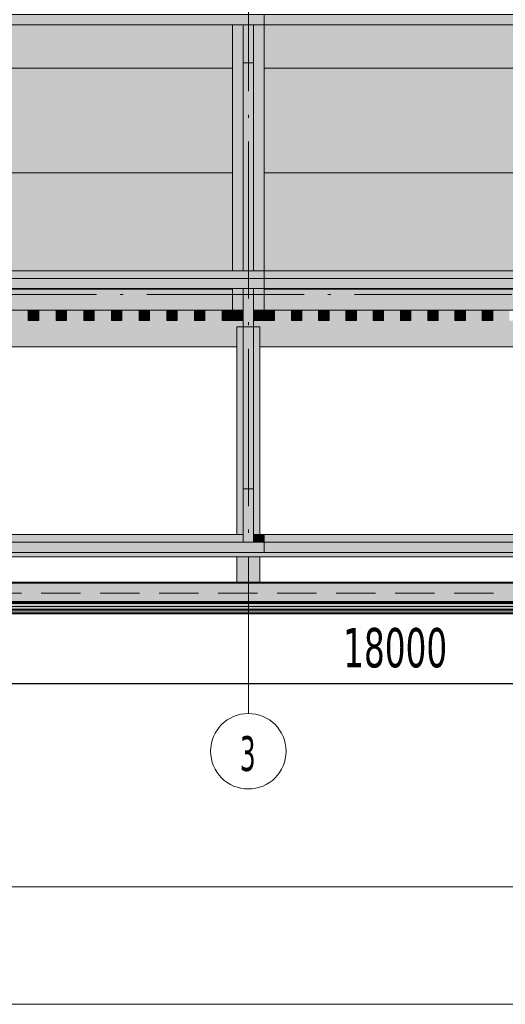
# Model space of a CAD drawing. Header units: millimetres. Extents: x 0 to 1517, y -116 to 725.
# Tile 103 of 256: x 1072 to 1103, y -116 to -53. Entities that reach past the tile are written whole.
import ezdxf

# ---------------------------------------------------------------- set-up
doc = ezdxf.new("R2010")
doc.units = ezdxf.units.MM
doc.linetypes.add('CADWORK_12', pattern=[3.75, 2.5, -1.25])
doc.linetypes.add('CADWORK_5', pattern=[13.2, 10, -1.5, 0.2, -1.5])
doc.layers.add('Ech.1_1', color=7, linetype='Continuous')
doc.layers.add('Ech.1_75', color=7, linetype='Continuous')
doc.styles.add('tahoma-', font='txt', dxfattribs={"height": 1})
doc.styles.add('tahoma-z-r', font='txt', dxfattribs={"width": 0.704918})
doc.dimstyles.new('ISO-25', dxfattribs={"dimtxt": 2.5, "dimasz": 2.5, "dimexe": 1.25, "dimexo": 0.625, "dimtad": 1, "dimtxsty": 'Standard', "dimcen": 2.5, "dimadec": 0, "dimazin": 0, "dimtfac": 1, "dimtmove": 0, "dimatfit": 3, "dimfxl": 1, "dimarcsym": 0})

# ---------------------------------------------------------------- blocks, each defined once
blk = doc.blocks.new('cw-dimension-symbol2')
at = {"color": 0, "linetype": 'Continuous', "lineweight": -2}
for p, q in [((-1, 0), (1, 0)), ((-0.5, -0.5), (0.5, 0.5))]:
    blk.add_line(p, q, dxfattribs=at)
blk = doc.blocks.new('*D205')
at = {"layer": 'Defpoints', "color": 0}
for p in [(975.698, -93.095), (1215.698, -93.095), (1215.698, -95.095)]:
    blk.add_point(p, dxfattribs=at)
at = {"layer": 'Ech.1_75', "color": 0, "linetype": 'Continuous', "lineweight": -2}
for p, q in [((975.698, -93.095), (975.698, -95.695)), ((1215.698, -93.095), (1215.698, -95.695)), ((976.298, -95.095), (1215.098, -95.095))]:
    blk.add_line(p, q, dxfattribs=at)
at = {"layer": 'Ech.1_75', "color": 0, "lineweight": -2, "xscale": 0.6000000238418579, "yscale": 0.6000000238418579, "zscale": 0.6000000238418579, "rotation": 180}
blk.add_blockref('cw-dimension-symbol2', (975.698, -95.095), dxfattribs=at)
at = {"layer": 'Ech.1_75', "color": 0, "lineweight": -2, "xscale": 0.6000000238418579, "yscale": 0.6000000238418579, "zscale": 0.6000000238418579}
blk.add_blockref('cw-dimension-symbol2', (1215.698, -95.095), dxfattribs=at)
at = {"layer": 'Ech.1_75', "color": 7, "linetype": 'Continuous', "lineweight": 5, "insert": (1095.698, -92.845), "char_height": 2.5, "attachment_point": 5, "style": 'tahoma-z-r'}
blk.add_mtext('18000', dxfattribs=at)

msp = doc.modelspace()

# ---------------------------------------------------------------- hatches: boundary and pattern name
at = {"layer": 'Ech.1_75', "linetype": 'Continuous', "lineweight": 5, "true_color": 0xe0d1b3, "transparency": 33554687}
for points in [[(1087.364, -52.544), (976.364, -52.544), (976.364, -53.191), (1087.364, -53.191), (1087.364, -52.544)], [(1215.031, -52.544), (1087.364, -52.544), (1087.364, -53.191), (1215.031, -53.191), (1215.031, -52.544)], [(1087.364, -68.843), (976.364, -68.843), (976.364, -69.328), (1087.364, -69.328), (1087.364, -68.843)], [(1215.031, -68.843), (1087.364, -68.843), (1087.364, -69.328), (1215.031, -69.328), (1215.031, -68.843)], [(1087.364, -69.328), (976.364, -69.328), (976.364, -69.974), (1087.364, -69.974), (1087.364, -69.328)], [(1215.031, -69.328), (1087.364, -69.328), (1087.364, -69.974), (1215.031, -69.974), (1215.031, -69.328)], [(1085.364, -70.012), (1040.698, -70.012), (1040.698, -71.345), (1085.364, -71.345), (1085.364, -70.012)], [(1087.364, -71.345), (1122.698, -71.345), (1122.698, -70.012), (1087.364, -70.012), (1087.364, -71.345)], [(1086.031, -85.626), (1040.031, -85.626), (1040.031, -86.111), (1086.031, -86.111), (1086.031, -85.626)], [(1087.364, -85.626), (1086.698, -85.626), (1086.698, -86.111), (1087.364, -86.111), (1087.364, -85.626)], [(1198.031, -85.626), (1087.364, -85.626), (1087.364, -86.111), (1198.031, -86.111), (1198.031, -85.626)], [(1087.364, -86.111), (976.364, -86.111), (976.364, -86.758), (1087.364, -86.758), (1087.364, -86.111)], [(1215.031, -86.111), (1087.364, -86.111), (1087.364, -86.758), (1215.031, -86.758), (1215.031, -86.111)]]:
    msp.add_hatch(color=254, dxfattribs=at).paths.add_polyline_path(points)
at = {"layer": 'Ech.1_75', "linetype": 'Continuous', "lineweight": 5, "true_color": 0xf3f3f3, "transparency": 33554687}
for points in [[(1040.698, -55.945), (1085.364, -55.945), (1085.364, -53.191), (1040.698, -53.191), (1040.698, -55.945)], [(1087.364, -55.945), (1122.698, -55.945), (1122.698, -53.191), (1087.364, -53.191), (1087.364, -55.945)], [(1040.698, -62.612), (1085.364, -62.612), (1085.364, -55.945), (1040.698, -55.945), (1040.698, -62.612)], [(1087.364, -62.612), (1122.698, -62.612), (1122.698, -55.945), (1087.364, -55.945), (1087.364, -62.612)], [(1085.364, -62.612), (1040.698, -62.612), (1040.698, -68.843), (1085.364, -68.843), (1085.364, -62.612)], [(1122.698, -62.612), (1087.364, -62.612), (1087.364, -68.843), (1122.698, -68.843), (1122.698, -62.612)], [(1040.698, -70.012), (1085.364, -70.012), (1085.364, -69.974), (1040.698, -69.974), (1040.698, -70.012)], [(1087.364, -70.012), (1122.698, -70.012), (1122.698, -69.974), (1087.364, -69.974), (1087.364, -70.012)], [(1084.698, -71.345), (1083.604, -71.345), (1083.604, -72.012), (1082.938, -72.012), (1082.938, -71.345), (1081.844, -71.345), (1081.844, -72.012), (1081.178, -72.012), (1081.178, -71.345), (1080.084, -71.345), (1080.084, -72.012), (1079.418, -72.012), (1079.418, -71.345), (1078.324, -71.345), (1078.324, -72.012), (1077.658, -72.012), (1077.658, -71.345), (1076.564, -71.345), (1076.564, -72.012), (1075.898, -72.012), (1075.898, -71.345), (1074.804, -71.345), (1074.804, -72.012), (1074.138, -72.012), (1074.138, -71.345), (1073.044, -71.345), (1073.044, -72.012), (1072.378, -72.012), (1072.378, -71.345), (1071.284, -71.345), (1071.284, -72.012), (1070.618, -72.012), (1070.618, -71.345), (1069.524, -71.345), (1069.524, -72.012), (1068.858, -72.012), (1068.858, -71.345), (1067.764, -71.345), (1067.764, -72.012), (1067.098, -72.012), (1067.098, -71.345), (1066.004, -71.345), (1066.004, -72.012), (1065.338, -72.012), (1065.338, -71.345), (1064.244, -71.345), (1064.244, -72.012), (1063.578, -72.012), (1063.578, -71.345), (1062.484, -71.345), (1062.484, -72.012), (1061.818, -72.012), (1061.818, -71.345), (1060.724, -71.345), (1060.724, -72.012), (1060.058, -72.012), (1060.058, -71.345), (1058.964, -71.345), (1058.964, -72.012), (1058.298, -72.012), (1058.298, -71.345), (1057.204, -71.345), (1057.204, -72.012), (1056.538, -72.012), (1056.538, -71.345), (1055.444, -71.345), (1055.444, -72.012), (1054.778, -72.012), (1054.778, -71.345), (1053.684, -71.345), (1053.684, -72.012), (1053.018, -72.012), (1053.018, -71.345), (1051.924, -71.345), (1051.924, -72.012), (1051.258, -72.012), (1051.258, -71.345), (1050.164, -71.345), (1050.164, -72.012), (1049.498, -72.012), (1049.498, -71.345), (1048.404, -71.345), (1048.404, -72.012), (1047.738, -72.012), (1047.738, -71.345), (1046.644, -71.345), (1046.644, -72.012), (1045.978, -72.012), (1045.978, -71.345), (1044.884, -71.345), (1044.884, -72.012), (1044.218, -72.012), (1044.218, -71.345), (1043.124, -71.345), (1043.124, -72.012), (1042.458, -72.012), (1042.458, -71.345), (1041.364, -71.345), (1041.364, -72.012), (1040.031, -72.012), (1040.031, -73.678), (1085.631, -73.678), (1085.631, -72.412), (1086.031, -72.412), (1086.031, -72.012), (1084.698, -72.012), (1084.698, -71.345)], [(1085.364, -72.012), (1086.031, -72.012), (1086.031, -71.345), (1085.364, -71.345), (1085.364, -72.012)], [(1123.364, -72.012), (1122.031, -72.012), (1122.031, -71.345), (1120.964, -71.345), (1120.964, -72.012), (1120.298, -72.012), (1120.298, -71.345), (1119.231, -71.345), (1119.231, -72.012), (1118.564, -72.012), (1118.564, -71.345), (1117.498, -71.345), (1117.498, -72.012), (1116.831, -72.012), (1116.831, -71.345), (1115.764, -71.345), (1115.764, -72.012), (1115.098, -72.012), (1115.098, -71.345), (1114.031, -71.345), (1114.031, -72.012), (1113.364, -72.012), (1113.364, -71.345), (1112.298, -71.345), (1112.298, -72.012), (1111.631, -72.012), (1111.631, -71.345), (1110.564, -71.345), (1110.564, -72.012), (1109.898, -72.012), (1109.898, -71.345), (1108.831, -71.345), (1108.831, -72.012), (1108.164, -72.012), (1108.164, -71.345), (1107.098, -71.345), (1107.098, -72.012), (1106.431, -72.012), (1106.431, -71.345), (1105.364, -71.345), (1105.364, -72.012), (1104.698, -72.012), (1104.698, -71.345), (1103.631, -71.345), (1103.631, -72.012), (1102.964, -72.012), (1102.964, -71.345), (1101.898, -71.345), (1101.898, -72.012), (1101.231, -72.012), (1101.231, -71.345), (1100.164, -71.345), (1100.164, -72.012), (1099.498, -72.012), (1099.498, -71.345), (1098.431, -71.345), (1098.431, -72.012), (1097.764, -72.012), (1097.764, -71.345), (1096.698, -71.345), (1096.698, -72.012), (1096.031, -72.012), (1096.031, -71.345), (1094.964, -71.345), (1094.964, -72.012), (1094.298, -72.012), (1094.298, -71.345), (1093.231, -71.345), (1093.231, -72.012), (1092.564, -72.012), (1092.564, -71.345), (1091.498, -71.345), (1091.498, -72.012), (1090.831, -72.012), (1090.831, -71.345), (1089.764, -71.345), (1089.764, -72.012), (1089.098, -72.012), (1089.098, -71.345), (1088.031, -71.345), (1088.031, -72.012), (1086.698, -72.012), (1086.698, -72.412), (1087.098, -72.412), (1087.098, -73.678), (1123.364, -73.678), (1123.364, -72.012)], [(1086.698, -72.012), (1087.364, -72.012), (1087.364, -71.345), (1086.698, -71.345), (1086.698, -72.012)]]:
    msp.add_hatch(color=7, dxfattribs=at).paths.add_polyline_path(points)
at = {"layer": 'Ech.1_75', "linetype": 'Continuous', "lineweight": 5, "true_color": 0xd4c4b3, "transparency": 33554687}
for points in [[(1086.031, -53.191), (1085.364, -53.191), (1085.364, -68.843), (1086.031, -68.843), (1086.031, -53.191)], [(1086.698, -68.843), (1087.364, -68.843), (1087.364, -53.191), (1086.698, -53.191), (1086.698, -68.843)], [(1086.031, -68.843), (1086.698, -68.843), (1086.698, -55.616), (1086.031, -55.616), (1086.031, -68.843)], [(1086.031, -82.716), (1086.698, -82.716), (1086.698, -72.4), (1086.031, -72.4), (1086.031, -82.716)]]:
    msp.add_hatch(color=9, dxfattribs=at).paths.add_polyline_path(points)
at = {"layer": 'Ech.1_75', "linetype": 'Continuous', "lineweight": 5, "true_color": 0xf7d1b3, "transparency": 33554687}
for points in [[(1086.698, -53.191), (1086.031, -53.191), (1086.031, -55.616), (1086.698, -55.616), (1086.698, -53.191)], [(1086.698, -69.974), (1086.031, -69.974), (1086.031, -72.4), (1086.698, -72.4), (1086.698, -69.974)], [(1086.698, -82.716), (1086.031, -82.716), (1086.031, -86.111), (1086.698, -86.111), (1086.698, -82.716)]]:
    msp.add_hatch(color=254, dxfattribs=at).paths.add_polyline_path(points)
at = {"layer": 'Ech.1_75', "linetype": 'Continuous', "lineweight": 5, "true_color": 0xe0c8b3, "transparency": 33554687}
for points in [[(1086.031, -69.974), (1085.364, -69.974), (1085.364, -71.345), (1086.031, -71.345), (1086.031, -69.974)], [(1086.698, -71.345), (1087.364, -71.345), (1087.364, -69.974), (1086.698, -69.974), (1086.698, -71.345)]]:
    msp.add_hatch(color=9, dxfattribs=at).paths.add_polyline_path(points)
at = {"layer": 'Ech.1_75', "linetype": 'Continuous', "lineweight": 5, "true_color": 0xeaddd7, "transparency": 33554687}
for points in [[(1072.378, -72.012), (1073.044, -72.012), (1073.044, -71.345), (1072.378, -71.345), (1072.378, -72.012)], [(1074.138, -72.012), (1074.804, -72.012), (1074.804, -71.345), (1074.138, -71.345), (1074.138, -72.012)], [(1075.898, -72.012), (1076.564, -72.012), (1076.564, -71.345), (1075.898, -71.345), (1075.898, -72.012)], [(1077.658, -72.012), (1078.324, -72.012), (1078.324, -71.345), (1077.658, -71.345), (1077.658, -72.012)], [(1079.418, -72.012), (1080.084, -72.012), (1080.084, -71.345), (1079.418, -71.345), (1079.418, -72.012)], [(1081.178, -72.012), (1081.844, -72.012), (1081.844, -71.345), (1081.178, -71.345), (1081.178, -72.012)], [(1082.938, -72.012), (1083.604, -72.012), (1083.604, -71.345), (1082.938, -71.345), (1082.938, -72.012)], [(1084.698, -72.012), (1085.364, -72.012), (1085.364, -71.345), (1084.698, -71.345), (1084.698, -72.012)], [(1087.364, -72.012), (1088.031, -72.012), (1088.031, -71.345), (1087.364, -71.345), (1087.364, -72.012)], [(1089.098, -72.012), (1089.764, -72.012), (1089.764, -71.345), (1089.098, -71.345), (1089.098, -72.012)], [(1090.831, -72.012), (1091.498, -72.012), (1091.498, -71.345), (1090.831, -71.345), (1090.831, -72.012)], [(1092.564, -72.012), (1093.231, -72.012), (1093.231, -71.345), (1092.564, -71.345), (1092.564, -72.012)], [(1094.298, -72.012), (1094.964, -72.012), (1094.964, -71.345), (1094.298, -71.345), (1094.298, -72.012)], [(1096.031, -72.012), (1096.698, -72.012), (1096.698, -71.345), (1096.031, -71.345), (1096.031, -72.012)], [(1097.764, -72.012), (1098.431, -72.012), (1098.431, -71.345), (1097.764, -71.345), (1097.764, -72.012)], [(1099.498, -72.012), (1100.164, -72.012), (1100.164, -71.345), (1099.498, -71.345), (1099.498, -72.012)], [(1101.231, -72.012), (1101.898, -72.012), (1101.898, -71.345), (1101.231, -71.345), (1101.231, -72.012)]]:
    msp.add_hatch(color=254, dxfattribs=at).paths.add_polyline_path(points)
at = {"layer": 'Ech.1_75', "linetype": 'Continuous', "lineweight": 5, "true_color": 0xd7d7ea, "transparency": 33554687}
for points in [[(1085.631, -85.626), (1086.031, -85.626), (1086.031, -72.412), (1085.631, -72.412), (1085.631, -85.626)], [(1086.698, -85.626), (1087.098, -85.626), (1087.098, -72.412), (1086.698, -72.412), (1086.698, -85.626)], [(1085.631, -88.652), (1087.098, -88.652), (1087.098, -87.042), (1085.631, -87.042), (1085.631, -88.652)], [(1215.698, -88.652), (975.698, -88.652), (975.698, -88.665), (1215.698, -88.665), (1215.698, -88.652)], [(1215.698, -88.665), (975.698, -88.665), (975.698, -88.718), (1215.698, -88.718), (1215.698, -88.665)], [(1215.698, -88.718), (975.698, -88.718), (975.698, -89.892), (1215.698, -89.892), (1215.698, -88.718)], [(1215.698, -89.892), (975.698, -89.892), (975.698, -89.945), (1215.698, -89.945), (1215.698, -89.892)], [(1215.698, -89.945), (975.698, -89.945), (975.698, -90.01), (1215.698, -90.01), (1215.698, -89.945)], [(1215.698, -90.01), (975.698, -90.01), (975.698, -90.208), (1215.698, -90.208), (1215.698, -90.01)], [(1215.698, -90.208), (975.698, -90.208), (975.698, -90.38), (1215.698, -90.38), (1215.698, -90.208)], [(1215.698, -90.38), (975.698, -90.38), (975.698, -90.403), (1215.698, -90.402), (1215.698, -90.38)], [(1215.698, -90.402), (975.698, -90.403), (975.698, -90.469), (1215.698, -90.469), (1215.698, -90.402)], [(1215.698, -90.469), (975.698, -90.469), (975.698, -90.612), (1215.698, -90.612), (1215.698, -90.469)], [(1215.698, -90.612), (975.698, -90.612), (975.698, -90.678), (1215.698, -90.678), (1215.698, -90.612)]]:
    msp.add_hatch(color=254, dxfattribs=at).paths.add_polyline_path(points)
at = {"layer": 'Ech.1_75', "linetype": 'Continuous', "lineweight": 5, "true_color": 0xf7e0b3, "transparency": 33554687}
msp.add_hatch(color=254, dxfattribs=at).paths.add_polyline_path([(976.071, -87.042), (1215.324, -87.042), (1215.031, -86.758), (976.364, -86.758), (976.071, -87.042)])

# ---------------------------------------------------------------- linework, layer by layer
at = {"layer": 'Ech.1_1', "color": 7, "linetype": 'Continuous', "lineweight": 5}
msp.add_lwpolyline([(327.72, -115.512), (1516.72, -115.512), (1516.72, 725.488), (327.72, 725.488), (327.72, -115.512)], close=True, dxfattribs=at)
at = {"layer": 'Ech.1_75', "color": 7, "linetype": 'Continuous', "lineweight": 5}
for points in [[(1249.188, -108.036), (1249.188, 239.316), (954.549, 239.316), (954.549, -108.036), (1249.188, -108.036)], [(1087.364, -52.544), (976.364, -52.544), (976.364, -53.191), (1087.364, -53.191), (1087.364, -52.544)], [(1215.031, -52.544), (1087.364, -52.544), (1087.364, -53.191), (1215.031, -53.191), (1215.031, -52.544)], [(1040.698, -55.945), (1085.364, -55.945), (1085.364, -53.191), (1040.698, -53.191), (1040.698, -55.945)], [(1086.031, -53.191), (1085.364, -53.191), (1085.364, -68.843), (1086.031, -68.843), (1086.031, -53.191)], [(1086.698, -53.191), (1086.031, -53.191), (1086.031, -55.616), (1086.698, -55.616), (1086.698, -53.191)], [(1086.698, -68.843), (1087.364, -68.843), (1087.364, -53.191), (1086.698, -53.191), (1086.698, -68.843)], [(1087.364, -55.945), (1122.698, -55.945), (1122.698, -53.191), (1087.364, -53.191), (1087.364, -55.945)], [(1086.031, -68.843), (1086.698, -68.843), (1086.698, -55.616), (1086.031, -55.616), (1086.031, -68.843)], [(1040.698, -62.612), (1085.364, -62.612), (1085.364, -55.945), (1040.698, -55.945), (1040.698, -62.612)], [(1087.364, -62.612), (1122.698, -62.612), (1122.698, -55.945), (1087.364, -55.945), (1087.364, -62.612)], [(1085.364, -62.612), (1040.698, -62.612), (1040.698, -68.843), (1085.364, -68.843), (1085.364, -62.612)], [(1122.698, -62.612), (1087.364, -62.612), (1087.364, -68.843), (1122.698, -68.843), (1122.698, -62.612)], [(1087.364, -68.843), (976.364, -68.843), (976.364, -69.328), (1087.364, -69.328), (1087.364, -68.843)], [(1215.031, -68.843), (1087.364, -68.843), (1087.364, -69.328), (1215.031, -69.328), (1215.031, -68.843)], [(1087.364, -69.328), (976.364, -69.328), (976.364, -69.974), (1087.364, -69.974), (1087.364, -69.328)], [(1215.031, -69.328), (1087.364, -69.328), (1087.364, -69.974), (1215.031, -69.974), (1215.031, -69.328)], [(1040.698, -70.012), (1085.364, -70.012), (1085.364, -69.974), (1040.698, -69.974), (1040.698, -70.012)], [(1085.364, -70.012), (1040.698, -70.012), (1040.698, -71.345), (1085.364, -71.345), (1085.364, -70.012)], [(1086.031, -69.974), (1085.364, -69.974), (1085.364, -71.345), (1086.031, -71.345), (1086.031, -69.974)], [(1086.698, -69.974), (1086.031, -69.974), (1086.031, -72.4), (1086.698, -72.4), (1086.698, -69.974)], [(1086.698, -71.345), (1087.364, -71.345), (1087.364, -69.974), (1086.698, -69.974), (1086.698, -71.345)], [(1087.364, -70.012), (1122.698, -70.012), (1122.698, -69.974), (1087.364, -69.974), (1087.364, -70.012)], [(1087.364, -71.345), (1122.698, -71.345), (1122.698, -70.012), (1087.364, -70.012), (1087.364, -71.345)], [(1072.378, -72.012), (1073.044, -72.012), (1073.044, -71.345), (1072.378, -71.345), (1072.378, -72.012)], [(1074.138, -72.012), (1074.804, -72.012), (1074.804, -71.345), (1074.138, -71.345), (1074.138, -72.012)], [(1075.898, -72.012), (1076.564, -72.012), (1076.564, -71.345), (1075.898, -71.345), (1075.898, -72.012)], [(1077.658, -72.012), (1078.324, -72.012), (1078.324, -71.345), (1077.658, -71.345), (1077.658, -72.012)], [(1079.418, -72.012), (1080.084, -72.012), (1080.084, -71.345), (1079.418, -71.345), (1079.418, -72.012)], [(1081.178, -72.012), (1081.844, -72.012), (1081.844, -71.345), (1081.178, -71.345), (1081.178, -72.012)], [(1082.938, -72.012), (1083.604, -72.012), (1083.604, -71.345), (1082.938, -71.345), (1082.938, -72.012)], [(1084.698, -72.012), (1085.364, -72.012), (1085.364, -71.345), (1084.698, -71.345), (1084.698, -72.012)], [(1085.364, -72.012), (1086.031, -72.012), (1086.031, -71.345), (1085.364, -71.345), (1085.364, -72.012)], [(1086.698, -72.012), (1087.364, -72.012), (1087.364, -71.345), (1086.698, -71.345), (1086.698, -72.012)], [(1087.364, -72.012), (1088.031, -72.012), (1088.031, -71.345), (1087.364, -71.345), (1087.364, -72.012)], [(1089.098, -72.012), (1089.764, -72.012), (1089.764, -71.345), (1089.098, -71.345), (1089.098, -72.012)], [(1090.831, -72.012), (1091.498, -72.012), (1091.498, -71.345), (1090.831, -71.345), (1090.831, -72.012)], [(1092.564, -72.012), (1093.231, -72.012), (1093.231, -71.345), (1092.564, -71.345), (1092.564, -72.012)], [(1094.298, -72.012), (1094.964, -72.012), (1094.964, -71.345), (1094.298, -71.345), (1094.298, -72.012)], [(1096.031, -72.012), (1096.698, -72.012), (1096.698, -71.345), (1096.031, -71.345), (1096.031, -72.012)], [(1097.764, -72.012), (1098.431, -72.012), (1098.431, -71.345), (1097.764, -71.345), (1097.764, -72.012)], [(1099.498, -72.012), (1100.164, -72.012), (1100.164, -71.345), (1099.498, -71.345), (1099.498, -72.012)], [(1101.231, -72.012), (1101.898, -72.012), (1101.898, -71.345), (1101.231, -71.345), (1101.231, -72.012)], [(1085.631, -85.626), (1086.031, -85.626), (1086.031, -72.412), (1085.631, -72.412), (1085.631, -85.626)], [(1086.031, -82.716), (1086.698, -82.716), (1086.698, -72.4), (1086.031, -72.4), (1086.031, -82.716)], [(1086.698, -85.626), (1087.098, -85.626), (1087.098, -72.412), (1086.698, -72.412), (1086.698, -85.626)], [(1086.698, -82.716), (1086.031, -82.716), (1086.031, -86.111), (1086.698, -86.111), (1086.698, -82.716)], [(1086.031, -85.626), (1040.031, -85.626), (1040.031, -86.111), (1086.031, -86.111), (1086.031, -85.626)], [(1087.364, -85.626), (1086.698, -85.626), (1086.698, -86.111), (1087.364, -86.111), (1087.364, -85.626)], [(1198.031, -85.626), (1087.364, -85.626), (1087.364, -86.111), (1198.031, -86.111), (1198.031, -85.626)], [(1087.364, -86.111), (976.364, -86.111), (976.364, -86.758), (1087.364, -86.758), (1087.364, -86.111)], [(1215.031, -86.111), (1087.364, -86.111), (1087.364, -86.758), (1215.031, -86.758), (1215.031, -86.111)], [(976.071, -87.042), (1215.324, -87.042), (1215.031, -86.758), (976.364, -86.758), (976.071, -87.042)], [(1085.631, -88.652), (1087.098, -88.652), (1087.098, -87.042), (1085.631, -87.042), (1085.631, -88.652)], [(1215.698, -88.652), (975.698, -88.652), (975.698, -88.665), (1215.698, -88.665), (1215.698, -88.652)], [(1215.698, -88.665), (975.698, -88.665), (975.698, -88.718), (1215.698, -88.718), (1215.698, -88.665)], [(1215.698, -88.718), (975.698, -88.718), (975.698, -89.892), (1215.698, -89.892), (1215.698, -88.718)], [(1215.698, -89.892), (975.698, -89.892), (975.698, -89.945), (1215.698, -89.945), (1215.698, -89.892)], [(1215.698, -89.945), (975.698, -89.945), (975.698, -90.01), (1215.698, -90.01), (1215.698, -89.945)], [(1215.698, -90.01), (975.698, -90.01), (975.698, -90.208), (1215.698, -90.208), (1215.698, -90.01)], [(1215.698, -90.208), (975.698, -90.208), (975.698, -90.38), (1215.698, -90.38), (1215.698, -90.208)], [(1215.698, -90.38), (975.698, -90.38), (975.698, -90.403), (1215.698, -90.402), (1215.698, -90.38)], [(1215.698, -90.402), (975.698, -90.403), (975.698, -90.469), (1215.698, -90.469), (1215.698, -90.402)], [(1215.698, -90.469), (975.698, -90.469), (975.698, -90.612), (1215.698, -90.612), (1215.698, -90.469)], [(1215.698, -90.612), (975.698, -90.612), (975.698, -90.678), (1215.698, -90.678), (1215.698, -90.612)]]:
    msp.add_lwpolyline(points, close=True, dxfattribs=at)
at = {"layer": 'Ech.1_75', "color": 5, "linetype": 'CADWORK_12', "lineweight": 5}
msp.add_lwpolyline([(975.698, 86.988), (975.698, -89.345), (1103.364, -89.345), (1103.364, 86.988), (975.698, 86.988)], close=True, dxfattribs=at)
at = {"layer": 'Ech.1_75', "color": 7, "linetype": 'CADWORK_5', "lineweight": 5}
msp.add_lwpolyline([(961.117, -70.345), (1236.672, -70.345)], dxfattribs=at)
at = {"layer": 'Ech.1_75', "color": 7, "linetype": 'Continuous', "lineweight": 5}
for points in [[(1040.031, -73.678), (1085.631, -73.678), (1085.631, -72.412), (1086.031, -72.412), (1086.031, -72.012), (1084.698, -72.012), (1084.698, -71.345), (1084.698, -71.345), (1083.604, -71.345), (1083.604, -72.012), (1082.938, -72.012), (1082.938, -71.345), (1081.844, -71.345), (1081.844, -72.012), (1081.178, -72.012), (1081.178, -71.345), (1080.084, -71.345), (1080.084, -72.012), (1079.418, -72.012), (1079.418, -71.345), (1078.324, -71.345), (1078.324, -72.012), (1077.658, -72.012), (1077.658, -71.345), (1076.564, -71.345), (1076.564, -72.012), (1075.898, -72.012), (1075.898, -71.345), (1074.804, -71.345), (1074.804, -72.012), (1074.138, -72.012), (1074.138, -71.345), (1073.044, -71.345), (1073.044, -72.012), (1072.378, -72.012), (1072.378, -71.345), (1071.284, -71.345)], [(1102.964, -71.345), (1101.898, -71.345), (1101.898, -72.012), (1101.231, -72.012), (1101.231, -71.345), (1100.164, -71.345), (1100.164, -72.012), (1099.498, -72.012), (1099.498, -71.345), (1098.431, -71.345), (1098.431, -72.012), (1097.764, -72.012), (1097.764, -71.345), (1096.698, -71.345), (1096.698, -72.012), (1096.031, -72.012), (1096.031, -71.345), (1094.964, -71.345), (1094.964, -72.012), (1094.298, -72.012), (1094.298, -71.345), (1093.231, -71.345), (1093.231, -72.012), (1092.564, -72.012), (1092.564, -71.345), (1091.498, -71.345), (1091.498, -72.012), (1090.831, -72.012), (1090.831, -71.345), (1089.764, -71.345), (1089.764, -72.012), (1089.098, -72.012), (1089.098, -71.345), (1088.031, -71.345), (1088.031, -72.012), (1086.698, -72.012), (1086.698, -72.412), (1087.098, -72.412), (1087.098, -73.678), (1123.364, -73.678)]]:
    msp.add_lwpolyline(points, dxfattribs=at)

# ---------------------------------------------------------------- dimensions: what is measured, and where the dimension line sits
dim = msp.add_linear_dim(base=(1215.698, -95.095), p1=(975.698, -93.095), p2=(1215.698, -93.095), angle=0, text='18000', dimstyle='ISO-25', override={"dimtxt": 2.5, "dimasz": 0.6, "dimexe": 0.6, "dimexo": 0, "dimgap": 0, "dimdec": 2, "dimlfac": 1, "dimtxsty": 'tahoma-z-r', "dimblk": 'cw-dimension-symbol2', "dimclrt": 7, "dimtmove": 2}, dxfattribs=at)
dim.commit()
dim.dimension.update_dxf_attribs({"geometry": '*D205', "text_midpoint": (1095.698, -92.845), "dimtype": 161})

# ---------------------------------------------------------------- next in the draw order: wipeouts: each hides what was drawn before it
at = {"linetype": 'Continuous'}
msp.add_wipeout([(1086.364, -101.812), (1086.379, -101.812), (1086.395, -101.811), (1086.41, -101.811), (1086.425, -101.811), (1086.44, -101.81), (1086.455, -101.81), (1086.47, -101.809), (1086.485, -101.809), (1086.5, -101.808), (1086.515, -101.807), (1086.53, -101.806), (1086.545, -101.805), (1086.56, -101.804), (1086.575, -101.802), (1086.59, -101.801), (1086.605, -101.799), (1086.62, -101.798), (1086.635, -101.796), (1086.65, -101.794), (1086.665, -101.793), (1086.68, -101.791), (1086.695, -101.789), (1086.71, -101.787), (1086.725, -101.784), (1086.74, -101.782), (1086.755, -101.78), (1086.77, -101.777), (1086.784, -101.775), (1086.799, -101.772), (1086.814, -101.769), (1086.829, -101.766), (1086.844, -101.763), (1086.858, -101.76), (1086.873, -101.757), (1086.888, -101.754), (1086.903, -101.75), (1086.917, -101.747), (1086.932, -101.743), (1086.947, -101.74), (1086.961, -101.736), (1086.976, -101.732), (1086.99, -101.728), (1087.005, -101.724), (1087.019, -101.72), (1087.034, -101.716), (1087.048, -101.712), (1087.063, -101.708), (1087.077, -101.703), (1087.092, -101.699), (1087.106, -101.694), (1087.12, -101.689), (1087.135, -101.685), (1087.149, -101.68), (1087.163, -101.675), (1087.177, -101.67), (1087.192, -101.665), (1087.206, -101.659), (1087.22, -101.654), (1087.234, -101.649), (1087.248, -101.643), (1087.262, -101.637), (1087.276, -101.632), (1087.29, -101.626), (1087.304, -101.62), (1087.318, -101.614), (1087.331, -101.608), (1087.345, -101.602), (1087.359, -101.596), (1087.373, -101.59), (1087.386, -101.583), (1087.4, -101.577), (1087.413, -101.57), (1087.427, -101.563), (1087.44, -101.557), (1087.454, -101.55), (1087.467, -101.543), (1087.481, -101.536), (1087.494, -101.529), (1087.507, -101.522), (1087.521, -101.515), (1087.534, -101.507), (1087.547, -101.5), (1087.56, -101.493), (1087.573, -101.485), (1087.586, -101.477), (1087.599, -101.47), (1087.612, -101.462), (1087.625, -101.454), (1087.638, -101.446), (1087.65, -101.438), (1087.663, -101.43), (1087.676, -101.422), (1087.688, -101.413), (1087.701, -101.405), (1087.713, -101.397), (1087.726, -101.388), (1087.738, -101.379), (1087.751, -101.371), (1087.763, -101.362), (1087.775, -101.353), (1087.787, -101.344), (1087.799, -101.335), (1087.811, -101.326), (1087.823, -101.317), (1087.835, -101.308), (1087.847, -101.299), (1087.859, -101.289), (1087.871, -101.28), (1087.883, -101.27), (1087.894, -101.261), (1087.906, -101.251), (1087.917, -101.241), (1087.929, -101.232), (1087.94, -101.222), (1087.952, -101.212), (1087.963, -101.202), (1087.974, -101.192), (1087.985, -101.182), (1087.996, -101.171), (1088.007, -101.161), (1088.018, -101.151), (1088.029, -101.14), (1088.04, -101.13), (1088.051, -101.119), (1088.061, -101.109), (1088.072, -101.098), (1088.083, -101.087), (1088.093, -101.076), (1088.104, -101.065), (1088.114, -101.054), (1088.124, -101.043), (1088.134, -101.032), (1088.145, -101.021), (1088.155, -101.01), (1088.165, -100.999), (1088.175, -100.987), (1088.184, -100.976), (1088.194, -100.964), (1088.204, -100.953), (1088.214, -100.941), (1088.223, -100.93), (1088.233, -100.918), (1088.242, -100.906), (1088.251, -100.894), (1088.261, -100.883), (1088.27, -100.871), (1088.279, -100.859), (1088.288, -100.847), (1088.297, -100.834), (1088.306, -100.822), (1088.315, -100.81), (1088.324, -100.798), (1088.332, -100.785), (1088.341, -100.773), (1088.349, -100.761), (1088.358, -100.748), (1088.366, -100.736), (1088.374, -100.723), (1088.383, -100.71), (1088.391, -100.698), (1088.399, -100.685), (1088.407, -100.672), (1088.415, -100.659), (1088.422, -100.646), (1088.43, -100.633), (1088.438, -100.62), (1088.445, -100.607), (1088.453, -100.594), (1088.46, -100.581), (1088.468, -100.568), (1088.475, -100.555), (1088.482, -100.541), (1088.489, -100.528), (1088.496, -100.515), (1088.503, -100.501), (1088.51, -100.488), (1088.516, -100.474), (1088.523, -100.461), (1088.529, -100.447), (1088.536, -100.433), (1088.542, -100.42), (1088.549, -100.406), (1088.555, -100.392), (1088.561, -100.379), (1088.567, -100.365), (1088.573, -100.351), (1088.579, -100.337), (1088.585, -100.323), (1088.59, -100.309), (1088.596, -100.295), (1088.601, -100.281), (1088.607, -100.267), (1088.612, -100.253), (1088.617, -100.239), (1088.622, -100.225), (1088.628, -100.21), (1088.633, -100.196), (1088.637, -100.182), (1088.642, -100.168), (1088.647, -100.153), (1088.652, -100.139), (1088.656, -100.124), (1088.66, -100.11), (1088.665, -100.096), (1088.669, -100.081), (1088.673, -100.067), (1088.677, -100.052), (1088.681, -100.038), (1088.685, -100.023), (1088.689, -100.008), (1088.693, -99.994), (1088.696, -99.979), (1088.7, -99.964), (1088.703, -99.95), (1088.707, -99.935), (1088.71, -99.92), (1088.713, -99.906), (1088.716, -99.891), (1088.719, -99.876), (1088.722, -99.861), (1088.725, -99.846), (1088.727, -99.832), (1088.73, -99.817), (1088.732, -99.802), (1088.735, -99.787), (1088.737, -99.772), (1088.739, -99.757), (1088.741, -99.742), (1088.744, -99.727), (1088.745, -99.712), (1088.747, -99.697), (1088.749, -99.682), (1088.751, -99.667), (1088.752, -99.652), (1088.754, -99.637), (1088.755, -99.622), (1088.756, -99.607), (1088.758, -99.592), (1088.759, -99.577), (1088.76, -99.562), (1088.761, -99.547), (1088.761, -99.532), (1088.762, -99.517), (1088.763, -99.502), (1088.763, -99.487), (1088.764, -99.472), (1088.764, -99.457), (1088.764, -99.442), (1088.764, -99.427), (1088.764, -99.412), (1088.764, -99.396), (1088.764, -99.381), (1088.764, -99.366), (1088.764, -99.351), (1088.763, -99.336), (1088.763, -99.321), (1088.762, -99.306), (1088.761, -99.291), (1088.761, -99.276), (1088.76, -99.261), (1088.759, -99.246), (1088.758, -99.231), (1088.756, -99.216), (1088.755, -99.201), (1088.754, -99.186), (1088.752, -99.171), (1088.751, -99.156), (1088.749, -99.141), (1088.747, -99.126), (1088.745, -99.111), (1088.744, -99.096), (1088.741, -99.081), (1088.739, -99.066), (1088.737, -99.051), (1088.735, -99.036), (1088.732, -99.021), (1088.73, -99.006), (1088.727, -98.992), (1088.725, -98.977), (1088.722, -98.962), (1088.719, -98.947), (1088.716, -98.932), (1088.713, -98.917), (1088.71, -98.903), (1088.707, -98.888), (1088.703, -98.873), (1088.7, -98.859), (1088.696, -98.844), (1088.693, -98.829), (1088.689, -98.815), (1088.685, -98.8), (1088.681, -98.786), (1088.677, -98.771), (1088.673, -98.756), (1088.669, -98.742), (1088.665, -98.728), (1088.66, -98.713), (1088.656, -98.699), (1088.652, -98.684), (1088.647, -98.67), (1088.642, -98.656), (1088.637, -98.641), (1088.633, -98.627), (1088.628, -98.613), (1088.622, -98.599), (1088.617, -98.584), (1088.612, -98.57), (1088.607, -98.556), (1088.601, -98.542), (1088.596, -98.528), (1088.59, -98.514), (1088.585, -98.5), (1088.579, -98.486), (1088.573, -98.472), (1088.567, -98.458), (1088.561, -98.445), (1088.555, -98.431), (1088.549, -98.417), (1088.542, -98.403), (1088.536, -98.39), (1088.529, -98.376), (1088.523, -98.362), (1088.516, -98.349), (1088.51, -98.335), (1088.503, -98.322), (1088.496, -98.309), (1088.489, -98.295), (1088.482, -98.282), (1088.475, -98.269), (1088.468, -98.255), (1088.46, -98.242), (1088.453, -98.229), (1088.445, -98.216), (1088.438, -98.203), (1088.43, -98.19), (1088.422, -98.177), (1088.415, -98.164), (1088.407, -98.151), (1088.399, -98.138), (1088.391, -98.126), (1088.383, -98.113), (1088.374, -98.1), (1088.366, -98.088), (1088.358, -98.075), (1088.349, -98.063), (1088.341, -98.05), (1088.332, -98.038), (1088.324, -98.025), (1088.315, -98.013), (1088.306, -98.001), (1088.297, -97.989), (1088.288, -97.977), (1088.279, -97.965), (1088.27, -97.953), (1088.261, -97.941), (1088.251, -97.929), (1088.242, -97.917), (1088.233, -97.905), (1088.223, -97.893), (1088.214, -97.882), (1088.204, -97.87), (1088.194, -97.859), (1088.184, -97.847), (1088.175, -97.836), (1088.165, -97.824), (1088.155, -97.813), (1088.145, -97.802), (1088.134, -97.791), (1088.124, -97.78), (1088.114, -97.769), (1088.104, -97.758), (1088.093, -97.747), (1088.083, -97.736), (1088.072, -97.725), (1088.061, -97.715), (1088.051, -97.704), (1088.04, -97.693), (1088.029, -97.683), (1088.018, -97.672), (1088.007, -97.662), (1087.996, -97.652), (1087.985, -97.642), (1087.974, -97.631), (1087.963, -97.621), (1087.952, -97.611), (1087.94, -97.601), (1087.929, -97.591), (1087.917, -97.582), (1087.906, -97.572), (1087.894, -97.562), (1087.883, -97.553), (1087.871, -97.543), (1087.859, -97.534), (1087.847, -97.524), (1087.835, -97.515), (1087.823, -97.506), (1087.811, -97.497), (1087.799, -97.488), (1087.787, -97.479), (1087.775, -97.47), (1087.763, -97.461), (1087.751, -97.452), (1087.738, -97.444), (1087.726, -97.435), (1087.713, -97.427), (1087.701, -97.418), (1087.688, -97.41), (1087.676, -97.401), (1087.663, -97.393), (1087.65, -97.385), (1087.638, -97.377), (1087.625, -97.369), (1087.612, -97.361), (1087.599, -97.353), (1087.586, -97.346), (1087.573, -97.338), (1087.56, -97.331), (1087.547, -97.323), (1087.534, -97.316), (1087.521, -97.308), (1087.507, -97.301), (1087.494, -97.294), (1087.481, -97.287), (1087.467, -97.28), (1087.454, -97.273), (1087.44, -97.266), (1087.427, -97.26), (1087.413, -97.253), (1087.4, -97.246), (1087.386, -97.24), (1087.373, -97.234), (1087.359, -97.227), (1087.345, -97.221), (1087.331, -97.215), (1087.318, -97.209), (1087.304, -97.203), (1087.29, -97.197), (1087.276, -97.191), (1087.262, -97.186), (1087.248, -97.18), (1087.234, -97.175), (1087.22, -97.169), (1087.206, -97.164), (1087.192, -97.159), (1087.177, -97.153), (1087.163, -97.148), (1087.149, -97.143), (1087.135, -97.139), (1087.12, -97.134), (1087.106, -97.129), (1087.092, -97.124), (1087.077, -97.12), (1087.063, -97.115), (1087.048, -97.111), (1087.034, -97.107), (1087.019, -97.103), (1087.005, -97.099), (1086.99, -97.095), (1086.976, -97.091), (1086.961, -97.087), (1086.947, -97.083), (1086.932, -97.08), (1086.917, -97.076), (1086.903, -97.073), (1086.888, -97.069), (1086.873, -97.066), (1086.858, -97.063), (1086.844, -97.06), (1086.829, -97.057), (1086.814, -97.054), (1086.799, -97.051), (1086.784, -97.049), (1086.77, -97.046), (1086.755, -97.044), (1086.74, -97.041), (1086.725, -97.039), (1086.71, -97.037), (1086.695, -97.034), (1086.68, -97.032), (1086.665, -97.03), (1086.65, -97.029), (1086.635, -97.027), (1086.62, -97.025), (1086.605, -97.024), (1086.59, -97.022), (1086.575, -97.021), (1086.56, -97.02), (1086.545, -97.018), (1086.53, -97.017), (1086.515, -97.016), (1086.5, -97.015), (1086.485, -97.015), (1086.47, -97.014), (1086.455, -97.013), (1086.44, -97.013), (1086.425, -97.012), (1086.41, -97.012), (1086.395, -97.012), (1086.379, -97.012), (1086.364, -97.012), (1086.349, -97.012), (1086.334, -97.012), (1086.319, -97.012), (1086.304, -97.012), (1086.289, -97.013), (1086.274, -97.013), (1086.259, -97.014), (1086.244, -97.015), (1086.229, -97.015), (1086.214, -97.016), (1086.199, -97.017), (1086.184, -97.018), (1086.169, -97.02), (1086.154, -97.021), (1086.139, -97.022), (1086.123, -97.024), (1086.109, -97.025), (1086.094, -97.027), (1086.079, -97.029), (1086.064, -97.03), (1086.049, -97.032), (1086.034, -97.034), (1086.019, -97.037), (1086.004, -97.039), (1085.989, -97.041), (1085.974, -97.044), (1085.959, -97.046), (1085.944, -97.049), (1085.929, -97.051), (1085.915, -97.054), (1085.9, -97.057), (1085.885, -97.06), (1085.87, -97.063), (1085.856, -97.066), (1085.841, -97.069), (1085.826, -97.073), (1085.811, -97.076), (1085.797, -97.08), (1085.782, -97.083), (1085.768, -97.087), (1085.753, -97.091), (1085.738, -97.095), (1085.724, -97.099), (1085.709, -97.103), (1085.695, -97.107), (1085.68, -97.111), (1085.666, -97.115), (1085.651, -97.12), (1085.637, -97.124), (1085.623, -97.129), (1085.608, -97.134), (1085.594, -97.139), (1085.58, -97.143), (1085.566, -97.148), (1085.551, -97.153), (1085.537, -97.159), (1085.523, -97.164), (1085.509, -97.169), (1085.495, -97.175), (1085.481, -97.18), (1085.467, -97.186), (1085.453, -97.191), (1085.439, -97.197), (1085.425, -97.203), (1085.411, -97.209), (1085.397, -97.215), (1085.384, -97.221), (1085.37, -97.227), (1085.356, -97.234), (1085.342, -97.24), (1085.329, -97.246), (1085.315, -97.253), (1085.302, -97.26), (1085.288, -97.266), (1085.275, -97.273), (1085.261, -97.28), (1085.248, -97.287), (1085.235, -97.294), (1085.221, -97.301), (1085.208, -97.308), (1085.195, -97.316), (1085.182, -97.323), (1085.169, -97.331), (1085.156, -97.338), (1085.143, -97.346), (1085.13, -97.353), (1085.117, -97.361), (1085.104, -97.369), (1085.091, -97.377), (1085.078, -97.385), (1085.066, -97.393), (1085.053, -97.401), (1085.04, -97.41), (1085.028, -97.418), (1085.015, -97.427), (1085.003, -97.435), (1084.991, -97.444), (1084.978, -97.452), (1084.966, -97.461), (1084.954, -97.47), (1084.942, -97.479), (1084.929, -97.488), (1084.917, -97.497), (1084.905, -97.506), (1084.893, -97.515), (1084.882, -97.524), (1084.87, -97.534), (1084.858, -97.543), (1084.846, -97.553), (1084.835, -97.562), (1084.823, -97.572), (1084.811, -97.582), (1084.8, -97.591), (1084.789, -97.601), (1084.777, -97.611), (1084.766, -97.621), (1084.755, -97.631), (1084.744, -97.642), (1084.732, -97.652), (1084.721, -97.662), (1084.71, -97.672), (1084.7, -97.683), (1084.689, -97.693), (1084.678, -97.704), (1084.667, -97.715), (1084.657, -97.725), (1084.646, -97.736), (1084.636, -97.747), (1084.625, -97.758), (1084.615, -97.769), (1084.605, -97.78), (1084.594, -97.791), (1084.584, -97.802), (1084.574, -97.813), (1084.564, -97.824), (1084.554, -97.836), (1084.544, -97.847), (1084.535, -97.859), (1084.525, -97.87), (1084.515, -97.882), (1084.506, -97.893), (1084.496, -97.905), (1084.487, -97.917), (1084.477, -97.929), (1084.468, -97.941), (1084.459, -97.953), (1084.45, -97.965), (1084.441, -97.977), (1084.432, -97.989), (1084.423, -98.001), (1084.414, -98.013), (1084.405, -98.025), (1084.396, -98.038), (1084.388, -98.05), (1084.379, -98.063), (1084.371, -98.075), (1084.363, -98.088), (1084.354, -98.1), (1084.346, -98.113), (1084.338, -98.126), (1084.33, -98.138), (1084.322, -98.151), (1084.314, -98.164), (1084.306, -98.177), (1084.299, -98.19), (1084.291, -98.203), (1084.283, -98.216), (1084.276, -98.229), (1084.269, -98.242), (1084.261, -98.255), (1084.254, -98.269), (1084.247, -98.282), (1084.24, -98.295), (1084.233, -98.309), (1084.226, -98.322), (1084.219, -98.335), (1084.212, -98.349), (1084.206, -98.362), (1084.199, -98.376), (1084.193, -98.39), (1084.186, -98.403), (1084.18, -98.417), (1084.174, -98.431), (1084.168, -98.445), (1084.162, -98.458), (1084.156, -98.472), (1084.15, -98.486), (1084.144, -98.5), (1084.138, -98.514), (1084.133, -98.528), (1084.127, -98.542), (1084.122, -98.556), (1084.117, -98.57), (1084.111, -98.584), (1084.106, -98.599), (1084.101, -98.613), (1084.096, -98.627), (1084.091, -98.641), (1084.087, -98.656), (1084.082, -98.67), (1084.077, -98.684), (1084.073, -98.699), (1084.068, -98.713), (1084.064, -98.728), (1084.06, -98.742), (1084.056, -98.756), (1084.051, -98.771), (1084.047, -98.786), (1084.044, -98.8), (1084.04, -98.815), (1084.036, -98.829), (1084.032, -98.844), (1084.029, -98.859), (1084.026, -98.873), (1084.022, -98.888), (1084.019, -98.903), (1084.016, -98.917), (1084.013, -98.932), (1084.01, -98.947), (1084.007, -98.962), (1084.004, -98.977), (1084.001, -98.992), (1083.999, -99.006), (1083.996, -99.021), (1083.994, -99.036), (1083.992, -99.051), (1083.989, -99.066), (1083.987, -99.081), (1083.985, -99.096), (1083.983, -99.111), (1083.981, -99.126), (1083.98, -99.141), (1083.978, -99.156), (1083.976, -99.171), (1083.975, -99.186), (1083.974, -99.201), (1083.972, -99.216), (1083.971, -99.231), (1083.97, -99.246), (1083.969, -99.261), (1083.968, -99.276), (1083.967, -99.291), (1083.967, -99.306), (1083.966, -99.321), (1083.966, -99.336), (1083.965, -99.351), (1083.965, -99.366), (1083.965, -99.381), (1083.964, -99.396), (1083.964, -99.412), (1083.964, -99.427), (1083.965, -99.442), (1083.965, -99.457), (1083.965, -99.472), (1083.966, -99.487), (1083.966, -99.502), (1083.967, -99.517), (1083.967, -99.532), (1083.968, -99.547), (1083.969, -99.562), (1083.97, -99.577), (1083.971, -99.592), (1083.972, -99.607), (1083.974, -99.622), (1083.975, -99.637), (1083.976, -99.652), (1083.978, -99.667), (1083.98, -99.682), (1083.981, -99.697), (1083.983, -99.712), (1083.985, -99.727), (1083.987, -99.742), (1083.989, -99.757), (1083.992, -99.772), (1083.994, -99.787), (1083.996, -99.802), (1083.999, -99.817), (1084.001, -99.832), (1084.004, -99.846), (1084.007, -99.861), (1084.01, -99.876), (1084.013, -99.891), (1084.016, -99.906), (1084.019, -99.92), (1084.022, -99.935), (1084.026, -99.95), (1084.029, -99.964), (1084.032, -99.979), (1084.036, -99.994), (1084.04, -100.008), (1084.044, -100.023), (1084.047, -100.038), (1084.051, -100.052), (1084.056, -100.067), (1084.06, -100.081), (1084.064, -100.096), (1084.068, -100.11), (1084.073, -100.124), (1084.077, -100.139), (1084.082, -100.153), (1084.087, -100.168), (1084.091, -100.182), (1084.096, -100.196), (1084.101, -100.21), (1084.106, -100.225), (1084.111, -100.239), (1084.117, -100.253), (1084.122, -100.267), (1084.127, -100.281), (1084.133, -100.295), (1084.138, -100.309), (1084.144, -100.323), (1084.15, -100.337), (1084.156, -100.351), (1084.162, -100.365), (1084.168, -100.379), (1084.174, -100.392), (1084.18, -100.406), (1084.186, -100.42), (1084.193, -100.433), (1084.199, -100.447), (1084.206, -100.461), (1084.212, -100.474), (1084.219, -100.488), (1084.226, -100.501), (1084.233, -100.515), (1084.24, -100.528), (1084.247, -100.541), (1084.254, -100.555), (1084.261, -100.568), (1084.269, -100.581), (1084.276, -100.594), (1084.283, -100.607), (1084.291, -100.62), (1084.299, -100.633), (1084.306, -100.646), (1084.314, -100.659), (1084.322, -100.672), (1084.33, -100.685), (1084.338, -100.698), (1084.346, -100.71), (1084.354, -100.723), (1084.363, -100.736), (1084.371, -100.748), (1084.379, -100.761), (1084.388, -100.773), (1084.396, -100.785), (1084.405, -100.798), (1084.414, -100.81), (1084.423, -100.822), (1084.432, -100.834), (1084.441, -100.847), (1084.45, -100.859), (1084.459, -100.871), (1084.468, -100.883), (1084.477, -100.894), (1084.487, -100.906), (1084.496, -100.918), (1084.506, -100.93), (1084.515, -100.941), (1084.525, -100.953), (1084.535, -100.964), (1084.544, -100.976), (1084.554, -100.987), (1084.564, -100.999), (1084.574, -101.01), (1084.584, -101.021), (1084.594, -101.032), (1084.605, -101.043), (1084.615, -101.054), (1084.625, -101.065), (1084.636, -101.076), (1084.646, -101.087), (1084.657, -101.098), (1084.667, -101.109), (1084.678, -101.119), (1084.689, -101.13), (1084.7, -101.14), (1084.71, -101.151), (1084.721, -101.161), (1084.732, -101.171), (1084.744, -101.182), (1084.755, -101.192), (1084.766, -101.202), (1084.777, -101.212), (1084.789, -101.222), (1084.8, -101.232), (1084.811, -101.241), (1084.823, -101.251), (1084.835, -101.261), (1084.846, -101.27), (1084.858, -101.28), (1084.87, -101.289), (1084.882, -101.299), (1084.893, -101.308), (1084.905, -101.317), (1084.917, -101.326), (1084.929, -101.335), (1084.942, -101.344), (1084.954, -101.353), (1084.966, -101.362), (1084.978, -101.371), (1084.991, -101.379), (1085.003, -101.388), (1085.015, -101.397), (1085.028, -101.405), (1085.04, -101.413), (1085.053, -101.422), (1085.066, -101.43), (1085.078, -101.438), (1085.091, -101.446), (1085.104, -101.454), (1085.117, -101.462), (1085.13, -101.47), (1085.143, -101.477), (1085.156, -101.485), (1085.169, -101.493), (1085.182, -101.5), (1085.195, -101.507), (1085.208, -101.515), (1085.221, -101.522), (1085.235, -101.529), (1085.248, -101.536), (1085.261, -101.543), (1085.275, -101.55), (1085.288, -101.557), (1085.302, -101.563), (1085.315, -101.57), (1085.329, -101.577), (1085.342, -101.583), (1085.356, -101.59), (1085.37, -101.596), (1085.384, -101.602), (1085.397, -101.608), (1085.411, -101.614), (1085.425, -101.62), (1085.439, -101.626), (1085.453, -101.632), (1085.467, -101.637), (1085.481, -101.643), (1085.495, -101.649), (1085.509, -101.654), (1085.523, -101.659), (1085.537, -101.665), (1085.551, -101.67), (1085.566, -101.675), (1085.58, -101.68), (1085.594, -101.685), (1085.608, -101.689), (1085.623, -101.694), (1085.637, -101.699), (1085.651, -101.703), (1085.666, -101.708), (1085.68, -101.712), (1085.695, -101.716), (1085.709, -101.72), (1085.724, -101.724), (1085.738, -101.728), (1085.753, -101.732), (1085.768, -101.736), (1085.782, -101.74), (1085.797, -101.743), (1085.811, -101.747), (1085.826, -101.75), (1085.841, -101.754), (1085.856, -101.757), (1085.87, -101.76), (1085.885, -101.763), (1085.9, -101.766), (1085.915, -101.769), (1085.929, -101.772), (1085.944, -101.775), (1085.959, -101.777), (1085.974, -101.78), (1085.989, -101.782), (1086.004, -101.784), (1086.019, -101.787), (1086.034, -101.789), (1086.049, -101.791), (1086.064, -101.793), (1086.079, -101.794), (1086.094, -101.796), (1086.109, -101.798), (1086.123, -101.799), (1086.139, -101.801), (1086.154, -101.802), (1086.169, -101.804), (1086.184, -101.805), (1086.199, -101.806), (1086.214, -101.807), (1086.229, -101.808), (1086.244, -101.809), (1086.259, -101.809), (1086.274, -101.81), (1086.289, -101.81), (1086.304, -101.811), (1086.319, -101.811), (1086.334, -101.811), (1086.349, -101.812)], dxfattribs=at).dxf.layer = 'Ech.1_75'

# ---------------------------------------------------------------- next in the draw order: linework, layer by layer
at = {"layer": 'Ech.1_75', "color": 7, "linetype": 'CADWORK_5', "lineweight": 5}
msp.add_lwpolyline([(1086.364, -97.012), (1086.364, 215.655)], dxfattribs=at)
at = {"layer": 'Ech.1_75', "color": 7, "linetype": 'CADWORK_5', "lineweight": 5, "flags": 128}
msp.add_lwpolyline([(1086.364, -97.012), (1086.364, -86.273)], dxfattribs=at)
at = {"layer": 'Ech.1_75', "color": 7, "lineweight": 5}
msp.add_circle((1086.364, -99.412), 2.4, dxfattribs=at)

# ---------------------------------------------------------------- next in the draw order: texts
at = {"layer": 'Ech.1_75', "color": 7, "linetype": 'Continuous', "style": 'tahoma-', "width": 0.6}
msp.add_text('3', height=2.214, dxfattribs=at).set_placement((1085.83, -100.662))

doc.saveas('drawing.dxf')
